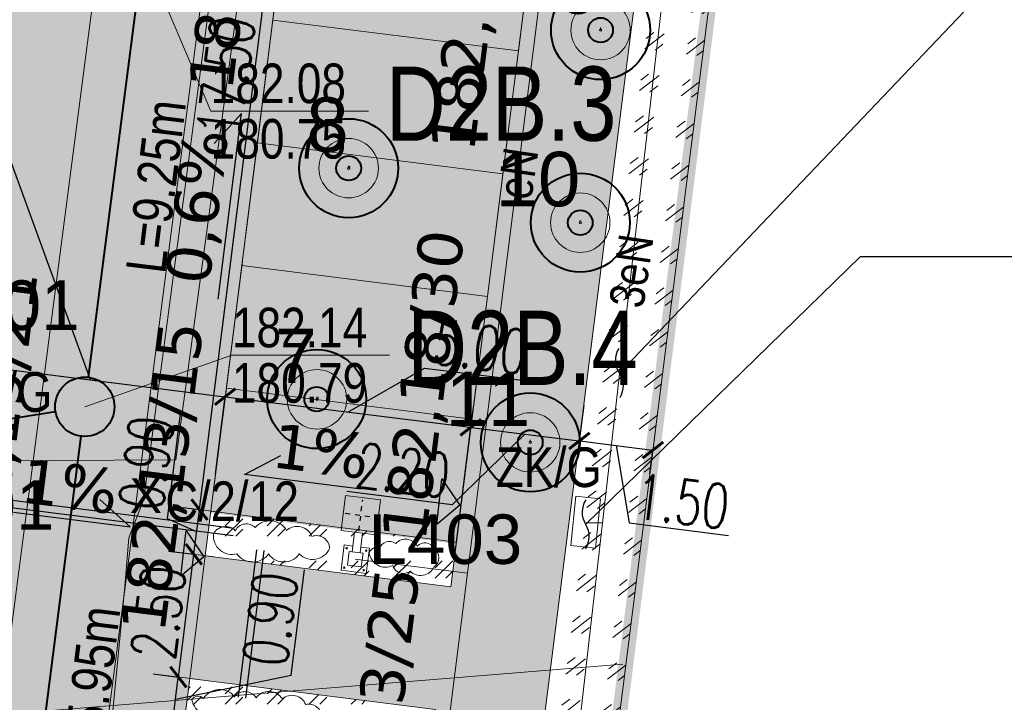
# Model space of a CAD drawing. Header units: millimetres. Extents: x 0 to 6566002, y 0 to 5716629.
# Tile 83 of 99: x 6564885 to 6564904, y 5715922 to 5715936. Entities that reach past the tile are written whole.
import ezdxf
from ezdxf import colors
from ezdxf.entities.mleader import LeaderData, LeaderLine
from ezdxf.enums import TextEntityAlignment as Align
from ezdxf.math import Vec2, Vec3

# ---------------------------------------------------------------- set-up
doc = ezdxf.new("R2010")
doc.units = ezdxf.units.MM
for name, pattern in [('ACAD_ISO04W100', [30, 24, -3, 0, -3]), ('DASHDOT', [25.4, 12.7, -6.35, 0, -6.35]), ('DASHED', [19.05, 12.7, -6.35])]:
    doc.linetypes.add(name, pattern=pattern)
for name, color, linetype, lineweight in [('!IS-KD_OPIS', 64, 'Continuous', 13), ('_DOO-inwentaryzacja', 108, 'Continuous', 18), ('E-rys_sieci_eN_GDDKiA', 210, 'Continuous', 18), ('E-rys_sieci_nn_Amrest', 10, 'Continuous', 18), ('IS-KD', 64, 'kd_LINE', 40), ('MBC_krawezniki', 42, 'Continuous', 20), ('MBC_miejsca_parkingowe', 30, 'Continuous', 9), ('MBC_obszary', 143, 'Continuous', 5), ('MBC_oprawy_zew', 12, 'Continuous', 15), ('MBC_oprawy_zew_opisy', 12, 'Continuous', 15), ('MBC_szraf', 143, 'Continuous', 15), ('MBC_wymiar_ogolne', 133, 'Continuous', 13), ('MBC_zakres', 160, 'Continuous', 35), ('pr_rzędne', 5, 'Continuous', 25), ('ps_obrzeze', 218, 'Continuous', 13), ('USUNIETE SIECI', 7, 'NIEIST_1', 5), ('WZ PRZEPUSTY_nawadnianie', 150, 'Continuous', 25), ('WZ_ drzewa istn_kolizja z PZT_wycinka', 10, 'Continuous', 40), ('WZ_proj_krzewy', 94, 'Continuous', 20)]:
    doc.layers.add(name, color=color, linetype=linetype, lineweight=lineweight)
doc.layers.add('E-sieci_en_txt_GDDKiA', color=3, linetype='Continuous')
doc.layers.add('pr_plytki dla niewidomych', color=7, linetype='Continuous', lineweight=0, true_color=0x7f007f)
doc.layers.add('pr_separatory', color=7, linetype='Continuous', lineweight=0, true_color=0xd17f15)
doc.styles.add('HB', font='isocpeui.ttf')
doc.styles.add('MtXpl_Arial_CE', font='arial.ttf')
doc.styles.add('MtXpl_Arial_Narrow', font='ARIALN.TTF')
doc.styles.add('SIMPLEX', font='simplex.shx', dxfattribs={"width": 0.7})
doc.styles.get("Standard").update_dxf_attribs({"font": 'arial.ttf'})
doc.styles.add('Style-Verdana', font='verdana.ttf')
doc.styles.add('wr-ruska-mdcp4-ac-nowa_mapa$1$Style-Arial', font='arial.ttf')
doc.linetypes.add('kd_LINE', pattern='A,12.7,-5.08,["kd",HB,S=2.54,R=0,X=-3.5,Y=-1.27],-2.35', length=20.13)
doc.linetypes.add('NIEIST_1', pattern='A,20,-0.01,["X",Standard,S=5,R=0,X=-2.54,Y=-2.54],-0.01', length=20.02)
doc.dimstyles.new('maadST', dxfattribs={"dimscale": 0.0075, "dimtxt": 120, "dimasz": 1, "dimexe": 0.25, "dimexo": 100, "dimgap": 15, "dimtad": 1, "dimrnd": 0.1, "dimzin": 0, "dimdsep": 46, "dimtxsty": 'SIMPLEX', "dimblk": 'MaadTick', "dimcen": 0, "dimdle": 0.2, "dimclrd": 256, "dimclre": 256, "dimclrt": 256, "dimadec": 0, "dimazin": 0, "dimtfac": 1, "dimtmove": 1, "dimatfit": 3, "dimldrblk": 'INTEGRAL', "dimfxl": 1, "dimtolj": 1, "dimtzin": 0, "dimarcsym": 0})

# ---------------------------------------------------------------- blocks, each defined once
blk = doc.blocks.new('L403 Square Bis top')
at = {"color": 0}
blk.add_lwpolyline([(-40.875, 5.25), (-40.875, 16.5), (-73.875, 16.5), (-73.875, -16.5), (-40.875, -16.5), (-40.875, -5.25)], dxfattribs=at)
for points in [[(-22.875, -22.875), (22.875, -22.875), (22.875, 22.875), (-22.875, 22.875)], [(-66.375, -9), (-48.375, -9), (-48.375, 9), (-66.375, 9)], [(-48.375, -5.25), (-22.875, -5.25), (-22.875, 5.25), (-48.375, 5.25)]]:
    blk.add_lwpolyline(points, close=True, dxfattribs=at)
for centre in [(-70.125, 12.75), (-44.625, 12.75), (-70.125, -12.75), (-44.625, -12.75)]:
    blk.add_circle(centre, 0.938, dxfattribs=at)
at = {"layer": 'Defpoints', "linetype": 'ACAD_ISO04W100', "ltscale": 0.1}
for p, q in [((0, 20.325), (0, -20.325)), ((-20.325, 0), (20.325, 0))]:
    blk.add_line(p, q, dxfattribs=at)
blk = doc.blocks.new('US18')
at = {"color": 0, "linetype": 'Continuous', "lineweight": 13}
for p, q in [((-0.5, -0.25), (-0.5, 0.25)), ((-0.5, 0.25), (0.5, 0.25)), ((0.5, -0.25), (0.5, 0.25)), ((-0.5, -0.25), (0.5, -0.25))]:
    blk.add_line(p, q, dxfattribs=at)
blk = doc.blocks.new('_Integral')
at = {"color": 0, "linetype": 'ByBlock', "lineweight": -2}
for centre, start, end in [((0.445, -0.091), 102, 168), ((-0.445, 0.091), 282, 348)]:
    blk.add_arc(centre, 0.454, start, end, dxfattribs=at)
blk = doc.blocks.new('MaadTick')
at = {"color": 0}
blk.add_line((0, -54.8), (0, 54.8), dxfattribs=at)
at = {"color": 0, "const_width": 7.5}
blk.add_lwpolyline([(25, 25), (-25, -25)], dxfattribs=at)
blk = doc.blocks.new('*D50')
at = {"layer": 'Defpoints', "color": 0, "transparency": 16777216}
for p in [(6564883.257, 5715928.494), (6564888.745, 5715928.133), (6564888.457, 5715925.823)]:
    blk.add_point(p, dxfattribs=at)
at = {"layer": 'MBC_wymiar_ogolne', "lineweight": -2, "transparency": 16777216}
for p, q in [((6564884.385, 5715932.966), (6564882.256, 5715933.231)), ((6564886.021, 5715928.473), (6564884.385, 5715932.966)), ((6564883.349, 5715929.238), (6564883.297, 5715928.814)), ((6564883.304, 5715928.811), (6564888.738, 5715928.134)), ((6564888.55, 5715926.567), (6564888.746, 5715928.135))]:
    blk.add_line(p, q, dxfattribs=at)
at = {"layer": 'MBC_wymiar_ogolne', "lineweight": -2, "transparency": 16777216, "xscale": 0.0075, "yscale": 0.0075, "zscale": 0.0075}
for p, rotation in [((6564883.296, 5715928.812), 172.8905592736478), ((6564888.745, 5715928.133), 352.8905592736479)]:
    blk.add_blockref('MaadTick', p, dxfattribs=dict(at, rotation=rotation))
at = {"layer": 'MBC_wymiar_ogolne', "transparency": 16777216, "insert": (6564883.39, 5715933.656), "char_height": 0.9, "attachment_point": 5, "rotation": 352.8906, "style": 'SIMPLEX'}
blk.add_mtext('\\A1;5.50', dxfattribs=at)
blk = doc.blocks.new('*D51')
at = {"layer": 'Defpoints', "color": 0, "transparency": 16777216}
for p in [(6564893.706, 5715927.514), (6564888.457, 5715925.823), (6564893.304, 5715924.295)]:
    blk.add_point(p, dxfattribs=at)
at = {"layer": 'MBC_wymiar_ogolne', "lineweight": -2, "transparency": 16777216}
for p, q in [((6564891.226, 5715927.823), (6564892.77, 5715928.71)), ((6564892.77, 5715928.71), (6564894.899, 5715928.444)), ((6564888.55, 5715926.567), (6564888.746, 5715928.135)), ((6564888.753, 5715928.132), (6564893.698, 5715927.515)), ((6564893.397, 5715925.039), (6564893.706, 5715927.516))]:
    blk.add_line(p, q, dxfattribs=at)
at = {"layer": 'MBC_wymiar_ogolne', "lineweight": -2, "transparency": 16777216, "xscale": 0.0075, "yscale": 0.0075, "zscale": 0.0075}
for p, rotation in [((6564888.745, 5715928.133), 172.8905592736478), ((6564893.706, 5715927.514), 352.8905592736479)]:
    blk.add_blockref('MaadTick', p, dxfattribs=dict(at, rotation=rotation))
at = {"layer": 'MBC_wymiar_ogolne', "transparency": 16777216, "insert": (6564893.904, 5715929.135), "char_height": 0.9, "attachment_point": 5, "rotation": 352.8906, "style": 'SIMPLEX'}
blk.add_mtext('\\A1;5.00', dxfattribs=at)
blk = doc.blocks.new('*D96')
at = {"layer": 'Defpoints', "color": 0, "transparency": 16777216}
for p in [(6564896.084, 5715928.703), (6564895.901, 5715927.24), (6564893.304, 5715924.295)]:
    blk.add_point(p, dxfattribs=at)
at = {"layer": 'MBC_wymiar_ogolne', "lineweight": -2, "transparency": 16777216}
for p, q in [((6564895.991, 5715927.959), (6564895.901, 5715927.238)), ((6564893.397, 5715925.039), (6564893.706, 5715927.516)), ((6564893.713, 5715927.513), (6564895.894, 5715927.241)), ((6564894.803, 5715927.377), (6564893.332, 5715925.952)), ((6564893.332, 5715925.952), (6564891.204, 5715926.218))]:
    blk.add_line(p, q, dxfattribs=at)
at = {"layer": 'MBC_wymiar_ogolne', "lineweight": -2, "transparency": 16777216, "xscale": 0.0075, "yscale": 0.0075, "zscale": 0.0075}
for p, rotation in [((6564893.706, 5715927.514), 172.8905592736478), ((6564895.901, 5715927.24), 352.8905592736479)]:
    blk.add_blockref('MaadTick', p, dxfattribs=dict(at, rotation=rotation))
at = {"layer": 'MBC_wymiar_ogolne', "transparency": 16777216, "insert": (6564892.338, 5715926.643), "char_height": 0.9, "attachment_point": 5, "rotation": 352.8906, "style": 'SIMPLEX'}
blk.add_mtext('\\A1;2.20', dxfattribs=at)
blk = doc.blocks.new('*D97')
at = {"layer": 'Defpoints', "color": 0, "transparency": 16777216}
for p in [(6564896.084, 5715928.703), (6564897.421, 5715927.318), (6564897.388, 5715927.055)]:
    blk.add_point(p, dxfattribs=at)
at = {"layer": 'MBC_wymiar_ogolne', "lineweight": -2, "transparency": 16777216}
for p, q in [((6564895.991, 5715927.959), (6564895.901, 5715927.238)), ((6564895.909, 5715927.239), (6564897.381, 5715927.056)), ((6564896.645, 5715927.148), (6564896.909, 5715925.582)), ((6564897.328, 5715926.574), (6564897.388, 5715927.053)), ((6564896.909, 5715925.582), (6564898.918, 5715925.332))]:
    blk.add_line(p, q, dxfattribs=at)
at = {"layer": 'MBC_wymiar_ogolne', "lineweight": -2, "transparency": 16777216, "xscale": 0.0075, "yscale": 0.0075, "zscale": 0.0075}
for p, rotation in [((6564895.901, 5715927.24), 172.8905592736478), ((6564897.388, 5715927.055), 352.8905592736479)]:
    blk.add_blockref('MaadTick', p, dxfattribs=dict(at, rotation=rotation))
at = {"layer": 'MBC_wymiar_ogolne', "transparency": 16777216, "insert": (6564897.983, 5715926.015), "char_height": 0.9, "attachment_point": 5, "rotation": 352.8906, "style": 'SIMPLEX'}
blk.add_mtext('\\A1;1.50', dxfattribs=at)
blk = doc.blocks.new('*D101')
at = {"layer": 'Defpoints', "color": 0, "transparency": 16777216}
for p in [(6564887.799, 5715922.469), (6564888.031, 5715922.439), (6564887.928, 5715921.545)]:
    blk.add_point(p, dxfattribs=at)
at = {"layer": 'MBC_wymiar_ogolne', "lineweight": -2, "transparency": 16777216}
for p, q in [((6564890.081, 5715922.506), (6564890.349, 5715924.635)), ((6564887.287, 5715922.533), (6564887.798, 5715922.469)), ((6564887.743, 5715922.022), (6564890.081, 5715922.506)), ((6564887.688, 5715921.583), (6564887.798, 5715922.461)), ((6564887.184, 5715921.639), (6564887.685, 5715921.576))]:
    blk.add_line(p, q, dxfattribs=at)
at = {"layer": 'MBC_wymiar_ogolne', "lineweight": -2, "transparency": 16777216, "xscale": 0.0075, "yscale": 0.0075, "zscale": 0.0075}
for p, rotation in [((6564887.799, 5715922.469), 82.81540142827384), ((6564887.687, 5715921.576), 262.8154014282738)]:
    blk.add_blockref('MaadTick', p, dxfattribs=dict(at, rotation=rotation))
at = {"layer": 'MBC_wymiar_ogolne', "transparency": 16777216, "insert": (6564889.657, 5715923.641), "char_height": 0.9, "attachment_point": 5, "rotation": 82.8154, "style": 'SIMPLEX'}
blk.add_mtext('\\A1;0.90', dxfattribs=at)
blk = doc.blocks.new('*D102')
at = {"layer": 'Defpoints', "color": 0, "transparency": 16777216}
for p in [(6564888.112, 5715924.949), (6564888.343, 5715924.92), (6564888.031, 5715922.439)]:
    blk.add_point(p, dxfattribs=at)
at = {"layer": 'MBC_wymiar_ogolne', "lineweight": -2, "transparency": 16777216}
for p, q in [((6564887.599, 5715925.014), (6564888.11, 5715924.949)), ((6564887.8, 5715922.476), (6564888.111, 5715924.942)), ((6564887.287, 5715922.533), (6564887.798, 5715922.469))]:
    blk.add_line(p, q, dxfattribs=at)
at = {"layer": 'MBC_wymiar_ogolne', "lineweight": -2, "transparency": 16777216, "xscale": 0.0075, "yscale": 0.0075, "zscale": 0.0075}
for p, rotation in [((6564888.112, 5715924.949), 82.81540142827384), ((6564887.799, 5715922.469), 262.8154014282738)]:
    blk.add_blockref('MaadTick', p, dxfattribs=dict(at, rotation=rotation))
at = {"layer": 'MBC_wymiar_ogolne', "transparency": 16777216, "insert": (6564887.398, 5715923.779), "char_height": 0.9, "attachment_point": 5, "rotation": 82.8154, "style": 'SIMPLEX'}
blk.add_mtext('\\A1;2.50', dxfattribs=at)
blk = doc.blocks.new('*D103')
at = {"layer": 'Defpoints', "color": 0, "transparency": 16777216}
for p in [(6564888.226, 5715925.852), (6564888.457, 5715925.823), (6564888.343, 5715924.92)]:
    blk.add_point(p, dxfattribs=at)
at = {"layer": 'MBC_wymiar_ogolne', "lineweight": -2, "transparency": 16777216}
for p, q in [((6564887.576, 5715925.663), (6564887.845, 5715927.791)), ((6564887.713, 5715925.917), (6564888.224, 5715925.852)), ((6564888.169, 5715925.4), (6564887.576, 5715925.663)), ((6564888.113, 5715924.956), (6564888.225, 5715925.844)), ((6564887.599, 5715925.014), (6564888.11, 5715924.949))]:
    blk.add_line(p, q, dxfattribs=at)
at = {"layer": 'MBC_wymiar_ogolne', "lineweight": -2, "transparency": 16777216, "xscale": 0.0075, "yscale": 0.0075, "zscale": 0.0075}
for p, rotation in [((6564888.226, 5715925.852), 82.81540142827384), ((6564888.112, 5715924.949), 262.8154014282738)]:
    blk.add_blockref('MaadTick', p, dxfattribs=dict(at, rotation=rotation))
at = {"layer": 'MBC_wymiar_ogolne', "transparency": 16777216, "insert": (6564887.153, 5715926.797), "char_height": 0.9, "attachment_point": 5, "rotation": 82.8154, "style": 'SIMPLEX'}
blk.add_mtext('\\A1;0.90', dxfattribs=at)
blk = doc.blocks.new('*D104')
at = {"layer": 'Defpoints', "color": 0, "transparency": 16777216}
for p in [(6564890.415, 5715943.214), (6564890.646, 5715943.185), (6564888.457, 5715925.823)]:
    blk.add_point(p, dxfattribs=at)
at = {"layer": 'MBC_wymiar_ogolne', "lineweight": -2, "transparency": 16777216}
for p, q in [((6564888.227, 5715925.859), (6564890.414, 5715943.207)), ((6564889.902, 5715943.279), (6564890.413, 5715943.215)), ((6564887.713, 5715925.917), (6564888.224, 5715925.852))]:
    blk.add_line(p, q, dxfattribs=at)
at = {"layer": 'MBC_wymiar_ogolne', "lineweight": -2, "transparency": 16777216, "xscale": 0.0075, "yscale": 0.0075, "zscale": 0.0075}
for p, rotation in [((6564890.415, 5715943.214), 82.81540142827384), ((6564888.226, 5715925.852), 262.8154014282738)]:
    blk.add_blockref('MaadTick', p, dxfattribs=dict(at, rotation=rotation))
at = {"layer": 'MBC_wymiar_ogolne', "transparency": 16777216, "insert": (6564888.762, 5715934.604), "char_height": 0.9, "attachment_point": 5, "rotation": 82.8154, "style": 'SIMPLEX'}
blk.add_mtext('\\A1;17.50', dxfattribs=at)
blk = doc.blocks.new('*U123')
for q in [(0, 0.05), (0.029, 0.041), (0, 0)]:
    blk.add_line((0, 0), q)
for radius in [0.6, 0.0239]:
    blk.add_circle((0, 0), radius)
blk = doc.blocks.new('*U124')
for q in [(0, 0.05), (0.029, 0.041), (0, 0)]:
    blk.add_line((0, 0), q)
for radius in [0.6, 0.0239]:
    blk.add_circle((0, 0), radius)
blk = doc.blocks.new('*U125')
for q in [(0, 0.05), (0, 0.05), (0, 0)]:
    blk.add_line((0, 0), q)
for radius in [0.6, 0.0223]:
    blk.add_circle((0, 0), radius)
blk = doc.blocks.new('*U126')
for q in [(0, 0.05), (0, 0.05), (0, 0)]:
    blk.add_line((0, 0), q)
for radius in [0.6, 0.0223]:
    blk.add_circle((0, 0), radius)
blk = doc.blocks.new('*U127')
for q in [(0, 0.05), (0, 0.05), (0, 0)]:
    blk.add_line((0, 0), q)
for radius in [0.6, 0.0239]:
    blk.add_circle((0, 0), radius)

msp = doc.modelspace()

# ---------------------------------------------------------------- hatches: boundary and pattern name
at = {"layer": 'MBC_szraf'}
h = msp.add_hatch(dxfattribs=at)
h.set_pattern_fill('GOST_GLASS', color=64, scale=0.1, angle=180)
h.set_pattern_definition([(217.8154, (6564851.5972, 5715920.57143), (-0.841866, 0.1061225), [0.5, -0.7]), (217.8154, (6564851.38676, 5715920.59797), (-0.841866, 0.1061225), [0.2, -1]), (217.8154, (6564851.5707, 5715920.36097), (-0.841866, 0.1061225), [0.2, -1])])
h.paths.add_polyline_path([(6564879.763, 5715911.175), (6564879.481, 5715908.937), (6564891.437, 5715909.385), (6564891.628, 5715911), (6564886.668, 5715911.625), (6564886.504, 5715910.325)])
h.paths.add_polyline_path([(6564846.159, 5715915.411), (6564845.659, 5715911.442), (6564868.704, 5715908.537), (6564877.253, 5715908.854), (6564877.58, 5715911.45)])
edge = h.paths.add_edge_path()
edge.add_line((6564839.417, 5715917.894), (6564837.249, 5715920.687))
edge.add_line((6564837.249, 5715920.687), (6564839.5, 5715938.545))
edge.add_line((6564839.5, 5715938.545), (6564842.293, 5715940.713))
edge.add_line((6564842.293, 5715940.713), (6564843.356, 5715949.146))
edge.add_line((6564843.356, 5715949.146), (6564840.213, 5715949.543))
edge.add_arc((6564851.909, 5715940.301), 14.906, 141.6866, 144.249)
edge.add_line((6564839.811, 5715949.011), (6564835.241, 5715912.756))
edge.add_line((6564835.241, 5715912.756), (6564838.714, 5715912.318))
edge.add_line((6564838.714, 5715912.318), (6564839.417, 5715917.894))
edge = h.paths.add_edge_path()
edge.add_line((6564855.758, 5715947.583), (6564855.133, 5715942.622))
edge.add_arc((6564855.758, 5715947.583), 5, 262.8154, 352.8154)
edge.add_line((6564860.719, 5715946.958), (6564855.758, 5715947.583))
edge = h.paths.add_edge_path()
edge.add_arc((6564856.033, 5715949.766), 5, 13.9156, 82.8154)
edge.add_line((6564856.659, 5715954.727), (6564853.848, 5715955.081))
edge.add_arc((6564851.909, 5715940.301), 14.906, 82.5263, 121.066)
edge.add_line((6564844.217, 5715953.07), (6564860.887, 5715950.968))
at = {"layer": 'MBC_szraf', "true_color": 0x636466, "transparency": 33554687}
h = msp.add_hatch(dxfattribs=at)
h.set_pattern_fill('DOTS', color=251, scale=0.3)
edge = h.paths.add_edge_path()
edge.add_line((6564890.021, 5715938.225), (6564890.646, 5715943.185))
edge.add_line((6564890.646, 5715943.185), (6564890.921, 5715945.368))
edge.add_arc((6564895.882, 5715944.743), 5, 82.8154, 172.8154, ccw=False)
edge.add_line((6564896.507, 5715949.703), (6564887.889, 5715950.79))
edge.add_arc((6564887.82, 5715950.295), 0.5, -29.8834, 82.0755, ccw=False)
edge.add_arc((6564895.911, 5715944.735), 9.319, 145.2621, 172.7932)
edge.add_line((6564886.666, 5715945.904), (6564886.391, 5715943.722))
edge.add_arc((6564881.43, 5715944.347), 5, 262.8154, 352.8154, ccw=False)
edge.add_line((6564880.805, 5715939.386), (6564866.716, 5715941.162))
edge.add_line((6564866.716, 5715941.162), (6564864.335, 5715941.462))
edge.add_line((6564864.335, 5715941.462), (6564865.235, 5715948.606))
edge.add_arc((6564856.033, 5715949.766), 9.275, 352.8154, 380.2166)
edge.add_arc((6564865.206, 5715953.144), 0.5, 82.7802, 200.2166, ccw=False)
edge.add_line((6564865.269, 5715953.64), (6564856.659, 5715954.727))
edge.add_arc((6564856.033, 5715949.766), 5, -7.1846, 82.8154, ccw=False)
edge.add_line((6564860.994, 5715949.141), (6564860.719, 5715946.958))
edge.add_arc((6564855.758, 5715947.583), 5, 262.8154, 352.8154, ccw=False)
edge.add_line((6564855.133, 5715942.622), (6564842.731, 5715944.186))
edge.add_line((6564842.731, 5715944.186), (6564842.293, 5715940.713))
edge.add_line((6564842.293, 5715940.713), (6564839.417, 5715917.894))
edge.add_line((6564839.417, 5715917.894), (6564839.214, 5715916.287))
edge.add_line((6564839.214, 5715916.287), (6564846.159, 5715915.411))
edge.add_line((6564846.159, 5715915.411), (6564877.58, 5715911.45))
edge.add_line((6564877.58, 5715911.45), (6564879.763, 5715911.175))
edge.add_line((6564879.763, 5715911.175), (6564886.504, 5715910.325))
edge.add_line((6564886.504, 5715910.325), (6564886.668, 5715911.625))
edge.add_line((6564886.668, 5715911.625), (6564887.918, 5715921.547))
edge.add_line((6564887.918, 5715921.547), (6564888.031, 5715922.439))
edge.add_line((6564888.031, 5715922.439), (6564888.343, 5715924.92))
edge.add_line((6564888.343, 5715924.92), (6564888.457, 5715925.823))
edge.add_line((6564888.457, 5715925.823), (6564890.021, 5715938.225))
edge = h.paths.add_edge_path(flags=16)
edge.add_line((6564877.569, 5715933.747), (6564850.414, 5715937.17))
edge.add_arc((6564849.801, 5715932.158), 5.049, 83.0282, 166.577)
edge.add_line((6564844.89, 5715933.33), (6564844.062, 5715926.762))
edge.add_arc((6564851.503, 5715925.824), 7.5, 172.8154, 262.8154)
edge.add_line((6564850.565, 5715918.383), (6564876.53, 5715915.11))
edge.add_arc((6564877.155, 5715920.071), 5, 262.8154, 352.8154)
edge.add_line((6564882.116, 5715919.446), (6564883.257, 5715928.494))
edge.add_arc((6564878.209, 5715928.577), 5.049, 359.0538, 442.6026)
edge.add_arc((6564856.328, 5715760.048), 174.992, 82.60258, 83.02822)
edge = h.paths.add_edge_path()
edge.add_line((6564900.184, 5715949.24), (6564899.872, 5715946.76))
edge.add_arc((6564897.391, 5715947.072), 2.5, 352.8154, 442.8133)
edge.add_line((6564897.704, 5715949.553), (6564900.184, 5715949.24))
at = {"layer": 'MBC_szraf'}
h = msp.add_hatch(dxfattribs=at)
h.set_pattern_fill('GOST_GLASS', color=64, scale=0.1, angle=180)
edge = h.paths.add_edge_path()
edge.add_line((6564897.704, 5715949.553), (6564896.507, 5715949.703))
edge.add_arc((6564895.882, 5715944.743), 5, 82.8154, 167.0101)
edge.add_line((6564891.01, 5715945.867), (6564899.622, 5715944.781))
edge.add_line((6564899.622, 5715944.781), (6564899.872, 5715946.76))
edge.add_arc((6564897.391, 5715947.072), 2.5, 352.8154, 442.8154)
edge = h.paths.add_edge_path()
edge.add_line((6564886.391, 5715943.722), (6564881.43, 5715944.347))
edge.add_line((6564881.43, 5715944.347), (6564880.805, 5715939.386))
edge.add_arc((6564881.43, 5715944.347), 5, 262.8154, 352.8154)
h.paths.add_polyline_path([(6564888.457, 5715925.823), (6564888.343, 5715924.92), (6564893.304, 5715924.295), (6564893.418, 5715925.197)])
h.paths.add_polyline_path([(6564892.992, 5715921.814), (6564888.031, 5715922.439), (6564887.918, 5715921.547), (6564892.879, 5715920.921)])
h = msp.add_hatch(dxfattribs=at)
h.set_pattern_fill('AR-SAND', color=251, scale=0.01, angle=180)
h.set_pattern_definition([(210.3154, (6564851.59722, 5715920.57143), (-0.0453345, -0.4875716), [0, -0.38608, 0, -0.4318, 0, -0.41275]), (180.3154, (6564851.5972, 5715920.57143), (-0.535645, -0.6549765), [0, -0.20828, 0, -0.34798, 0, -0.13335]), (140.3154, (6564851.9072, 5715920.53236), (-0.7849615, 0.0975008), [0, -0.127, 0, -0.4572, 0, -0.5969]), (130.3154, (6564851.9072, 5715920.53236), (-0.785442, -0.125684), [0, -0.0635, 0, -0.29972, 0, -0.3429])])
edge = h.paths.add_edge_path()
edge.add_line((6564897.882, 5715942.967), (6564899.371, 5715942.78))
edge.add_line((6564899.371, 5715942.78), (6564899.622, 5715944.781))
edge.add_line((6564899.622, 5715944.781), (6564891.01, 5715945.87))
edge.add_arc((6564895.882, 5715944.743), 5, 166.9756, 172.8154)
edge.add_line((6564890.921, 5715945.368), (6564890.646, 5715943.185))
edge.add_line((6564890.646, 5715943.185), (6564895.607, 5715942.56))
edge.add_line((6564895.607, 5715942.56), (6564894.981, 5715937.599))
edge.add_line((6564894.981, 5715937.599), (6564893.418, 5715925.197))
edge.add_line((6564893.418, 5715925.197), (6564893.304, 5715924.295))
edge.add_line((6564893.304, 5715924.295), (6564888.343, 5715924.92))
edge.add_line((6564888.343, 5715924.92), (6564888.031, 5715922.439))
edge.add_line((6564888.031, 5715922.439), (6564892.992, 5715921.814))
edge.add_line((6564892.992, 5715921.814), (6564892.879, 5715920.921))
edge.add_line((6564892.879, 5715920.921), (6564891.425, 5715909.384))
edge.add_line((6564891.425, 5715909.384), (6564893.663, 5715909.503))
edge.add_line((6564893.663, 5715909.503), (6564897.882, 5715942.967))
at = {"layer": 'MBC_szraf', "transparency": 33554559}
h = msp.add_hatch(dxfattribs=at)
h.set_pattern_fill('AR-SAND', color=210, scale=0.01, angle=180)
h.set_pattern_definition([(210.3154, (6564892.10635, 5715917.23785), (-0.0453345, -0.4875716), [0, -0.38608, 0, -0.4318, 0, -0.41275]), (180.3154, (6564892.10635, 5715917.23785), (-0.535645, -0.654977), [0, -0.20828, 0, -0.34798, 0, -0.13335]), (140.3154, (6564892.4163, 5715917.1988), (-0.7849615, 0.097501), [0, -0.127, 0, -0.4572, 0, -0.5969]), (130.3154, (6564892.4163, 5715917.1988), (-0.785442, -0.125684), [0, -0.0635, 0, -0.29972, 0, -0.3429])])
h.paths.add_polyline_path([(6564892.874, 5715920.885), (6564887.914, 5715921.51), (6564886.663, 5715911.589), (6564891.624, 5715910.964)])
h.paths.add_polyline_path([(6564895.607, 5715942.56), (6564890.646, 5715943.185), (6564888.453, 5715925.787), (6564893.413, 5715925.161)])
at = {"layer": 'MBC_szraf'}
h = msp.add_hatch(dxfattribs=at)
h.set_pattern_fill('GOST_GLASS', color=64, scale=0.1, angle=180)
h.set_pattern_definition([(217.8154, (6564881.6284, 5715944.322), (-0.841866, 0.1061225), [0.5, -0.7]), (217.8154, (6564881.41795, 5715944.34855), (-0.841866, 0.1061225), [0.2, -1]), (217.8154, (6564881.6019, 5715944.11155), (-0.841866, 0.1061225), [0.2, -1])])
h.paths.add_polyline_path([(6564899.373, 5715942.78), (6564897.88, 5715942.968), (6564893.666, 5715909.462), (6564895.177, 5715909.518)])
at = {"layer": 'WZ_ drzewa istn_kolizja z PZT_wycinka'}
h = msp.add_hatch(color=256, dxfattribs=at)
h.dxf.hatch_style = 1
h.paths.add_polyline_path([(6564896.531, 5715935.689, 1), (6564896.129, 5715935.391, 1)])
h = msp.add_hatch(color=256, dxfattribs=at)
h.dxf.hatch_style = 1
h.paths.add_polyline_path([(6564891.441, 5715932.899, 1), (6564891.039, 5715932.601, 1)])
h = msp.add_hatch(color=256, dxfattribs=at)
h.dxf.hatch_style = 1
h.paths.add_polyline_path([(6564896.121, 5715931.799, 1), (6564895.719, 5715931.501, 1)])
h = msp.add_hatch(color=256, dxfattribs=at)
h.dxf.hatch_style = 1
h.paths.add_polyline_path([(6564890.796, 5715928.233, 1), (6564890.394, 5715927.935, 1)])
h = msp.add_hatch(color=256, dxfattribs=at)
h.dxf.hatch_style = 1
h.paths.add_polyline_path([(6564895.111, 5715927.359, 1), (6564894.709, 5715927.061, 1)])

# ---------------------------------------------------------------- linework, layer by layer
at = {"layer": '!IS-KD_OPIS'}
for points in [[(6564887.09, 5715937.128), (6564888.452, 5715933.904), (6564891.638, 5715933.904)], [(6564885.908, 5715927.93), (6564888.881, 5715928.971), (6564892.067, 5715928.971)]]:
    msp.add_lwpolyline(points, dxfattribs=at)
at = {"layer": 'E-rys_sieci_eN_GDDKiA'}
for p, q in [((6564894.645, 5715910.518), (6564898.133, 5715941.023)), ((6564896.368, 5715925.582), (6564896.037, 5715925.585))]:
    msp.add_line(p, q, dxfattribs=at)
at = {"layer": 'E-rys_sieci_nn_Amrest'}
for p, q in [((6564896.058, 5715943.739), (6564891.899, 5715910.749)), ((6564891.373, 5715924.85), (6564893.641, 5715924.565))]:
    msp.add_line(p, q, dxfattribs=at)
at = {"layer": 'IS-KD', "linetype": 'ByBlock', "ltscale": 0.3}
for points in [[(6564885.985, 5715928.525), (6564887.013, 5715936.533)], [(6564872.456, 5715925.794), (6564885.316, 5715927.836)], [(6564883.954, 5715912.715), (6564885.832, 5715927.335)]]:
    msp.add_lwpolyline(points, dxfattribs=at)
msp.add_circle((6564885.908, 5715927.93), 0.6, dxfattribs=at)
at = {"layer": 'MBC_krawezniki'}
for points in [[(6564888.343, 5715924.92), (6564888.457, 5715925.823), (6564893.418, 5715925.197), (6564895.607, 5715942.56), (6564890.646, 5715943.185)], [(6564879.763, 5715911.175), (6564886.504, 5715910.325), (6564886.668, 5715911.625), (6564891.628, 5715911), (6564892.879, 5715920.921), (6564887.918, 5715921.547), (6564888.031, 5715922.439)]]:
    msp.add_lwpolyline(points, dxfattribs=at)
at = {"layer": 'MBC_krawezniki', "color": 160, "linetype": 'DASHED', "ltscale": 0.1}
msp.add_lwpolyline([(6564888.457, 5715925.823), (6564890.646, 5715943.185)], dxfattribs=at)
at = {"layer": 'MBC_krawezniki', "color": 132, "true_color": 0x00cccc}
msp.add_lwpolyline([(6564888.031, 5715922.439), (6564888.343, 5715924.92)], dxfattribs=at)
at = {"layer": 'MBC_miejsca_parkingowe'}
for points in [[(6564890.021, 5715938.225), (6564894.981, 5715937.599), (6564894.669, 5715935.119), (6564889.708, 5715935.744)], [(6564889.708, 5715935.744), (6564894.669, 5715935.119), (6564894.356, 5715932.638), (6564889.395, 5715933.264)], [(6564889.395, 5715933.264), (6564894.356, 5715932.638), (6564894.043, 5715930.158), (6564889.083, 5715930.783)], [(6564889.083, 5715930.783), (6564894.043, 5715930.158), (6564893.731, 5715927.678), (6564888.77, 5715928.303)], [(6564888.77, 5715928.303), (6564893.731, 5715927.678), (6564893.418, 5715925.197), (6564888.457, 5715925.823)]]:
    msp.add_lwpolyline(points, close=True, dxfattribs=at)
at = {"layer": 'MBC_obszary'}
msp.add_lwpolyline([(6564890.646, 5715943.185), (6564890.921, 5715945.368, -0.414214), (6564896.507, 5715949.703), (6564897.704, 5715949.553, -0.414214), (6564899.872, 5715946.76), (6564895.177, 5715909.518)], format="xyb", dxfattribs=at)
for points in [[(6564890.646, 5715943.185), (6564888.457, 5715925.823)], [(6564897.882, 5715942.968), (6564893.658, 5715909.463)], [(6564895.607, 5715942.56), (6564893.418, 5715925.197)], [(6564888.343, 5715924.92), (6564888.031, 5715922.439)]]:
    msp.add_lwpolyline(points, dxfattribs=at)
for points in [[(6564888.343, 5715924.92), (6564893.304, 5715924.295), (6564893.418, 5715925.197), (6564888.457, 5715925.823)], [(6564888.031, 5715922.439), (6564892.992, 5715921.814), (6564892.879, 5715920.921), (6564887.918, 5715921.547)]]:
    msp.add_lwpolyline(points, close=True, dxfattribs=at)
at = {"layer": 'MBC_zakres', "color": 12, "linetype": 'DASHDOT', "ltscale": 0.1, "const_width": 0.3}
msp.add_lwpolyline([(6564853.848, 5715955.081, 0.276263), (6564839.811, 5715949.011), (6564835.241, 5715912.756), (6564868.704, 5715908.537), (6564895.177, 5715909.518), (6564900.184, 5715949.24)], format="xyb", close=True, dxfattribs=at)
at = {"layer": 'pr_plytki dla niewidomych', "extrusion": (0, 0, -1)}
msp.add_solid([(-6564888.79, 5715924.864), (-6564888.478, 5715922.389), (-6564889.286, 5715924.801), (-6564888.973, 5715922.321)], dxfattribs=at)
at = {"layer": 'pr_rzędne', "color": 5, "flags": 128}
for points in [[(6564888.6, 5715930.103), (6564889.073, 5715933.858), (6564888.523, 5715933.246)], [(6564891.496, 5715926.264), (6564889.138, 5715926.562), (6564889.868, 5715926.943)], [(6564884.468, 5715925.801), (6564886.827, 5715925.503), (6564886.215, 5715926.054)]]:
    msp.add_lwpolyline(points, dxfattribs=at)
for points in [[(6564893.488, 5715925.943), (6564893.024, 5715925.552), (6564893.126, 5715926.474), (6564893.488, 5715925.943)], [(6564888.316, 5715924.897), (6564887.852, 5715924.507), (6564887.955, 5715925.428), (6564888.316, 5715924.897)]]:
    msp.add_lwpolyline(points, close=True, dxfattribs=at)
at = {"layer": 'pr_separatory', "const_width": 0.2}
for points in [[(6564894.256, 5715937.439), (6564894.001, 5715935.455)], [(6564893.943, 5715934.958), (6564893.688, 5715932.975)], [(6564893.63, 5715932.478), (6564893.375, 5715930.494)], [(6564893.311, 5715929.998), (6564893.056, 5715928.015)], [(6564893.005, 5715927.517), (6564892.75, 5715925.534)]]:
    msp.add_lwpolyline(points, dxfattribs=at)
at = {"layer": 'ps_obrzeze', "flags": 128}
for points in [[(6564899.37, 5715942.78), (6564897.882, 5715942.968), (6564893.658, 5715909.462)], [(6564888.343, 5715924.92), (6564893.304, 5715924.295), (6564893.418, 5715925.197)], [(6564892.874, 5715920.88), (6564892.992, 5715921.814), (6564888.031, 5715922.439)]]:
    msp.add_lwpolyline(points, dxfattribs=at)
at = {"layer": 'USUNIETE SIECI', "ltscale": 0.15, "flags": 128}
for points in [[(6564840.679, 5715950.092), (6564887.13, 5715944.27), (6564882.55, 5715909.05)], [(6564897.882, 5715942.968), (6564889.29, 5715944.06), (6564884.76, 5715909.15)]]:
    msp.add_lwpolyline(points, dxfattribs=at)
at = {"layer": 'USUNIETE SIECI', "color": 210, "ltscale": 0.15, "flags": 128}
for points in [[(6564898.358, 5715942.643), (6564896.1, 5715942.94), (6564891.62, 5715943.65), (6564889.3, 5715943.83), (6564889.26, 5715942.42), (6564887.1, 5715926.06), (6564886.8, 5715925.28), (6564886.72, 5715924.3), (6564886.08, 5715917.68), (6564884.9, 5715909.3)], [(6564883.98, 5715926.84), (6564887.75, 5715926.86), (6564889.79, 5715941.93), (6564891.07, 5715941.83), (6564898.133, 5715941.022)]]:
    msp.add_lwpolyline(points, dxfattribs=at)
at = {"layer": 'USUNIETE SIECI', "color": 32, "ltscale": 0.15, "true_color": 0xbb6625, "flags": 128}
msp.add_lwpolyline([(6564813.16, 5715928.39), (6564849.56, 5715924.74), (6564851.05, 5715924.59), (6564879.83, 5715921.5), (6564881.32, 5715921.48), (6564896.779, 5715922.727)], dxfattribs=at)
at = {"layer": 'WZ PRZEPUSTY_nawadnianie'}
for points in [[(6564882.673, 5715926.266), (6564888.924, 5715925.478)], [(6564882.655, 5715926.117), (6564888.905, 5715925.33)], [(6564889.379, 5715925.041), (6564889.004, 5715922.065)], [(6564889.528, 5715925.023), (6564889.153, 5715922.046)]]:
    msp.add_lwpolyline(points, dxfattribs=at)
at = {"layer": 'WZ_ drzewa istn_kolizja z PZT_wycinka'}
for centre, radius in [((6564896.33, 5715935.54), 1), ((6564896.33, 5715935.54), 0.25), ((6564891.24, 5715932.75), 1), ((6564891.24, 5715932.75), 0.25), ((6564895.92, 5715931.65), 1), ((6564895.92, 5715931.65), 0.25), ((6564890.595, 5715928.084), 1), ((6564890.595, 5715928.084), 0.25), ((6564894.91, 5715927.21), 1), ((6564894.91, 5715927.21), 0.25)]:
    msp.add_circle(centre, radius, dxfattribs=at)
at = {"layer": 'WZ_proj_krzewy'}
for points in [[(6564888.507, 5715925.356, 0.520567), (6564888.981, 5715924.959, 0.520567), (6564889.621, 5715924.957, 0.520567), (6564890.243, 5715924.956, 0.520567), (6564890.854, 5715925.064, 0.520567), (6564890.496, 5715925.31, 0.520567), (6564889.987, 5715925.432, 0.520567), (6564889.353, 5715925.488, 0.520567), (6564888.95, 5715925.425, 0.520567)], [(6564891.657, 5715924.98, 0.520567), (6564892.132, 5715924.724, 0.520567), (6564892.483, 5715924.608, 0.520567), (6564892.962, 5715924.691, 0.520567), (6564892.964, 5715925.068, 0.520567), (6564892.627, 5715925.112, 0.520567), (6564892.194, 5715925.169, 0.520567), (6564891.86, 5715925.056, 0.520567)], [(6564888.072, 5715922.011, 0.520567), (6564888.651, 5715921.75, 0.520567), (6564889.072, 5715921.596, 0.520567), (6564889.472, 5715921.56, 0.520567), (6564889.917, 5715921.518, 0.520567), (6564890.429, 5715921.505, 0.520567), (6564890.69, 5715921.647, 0.520567), (6564890.372, 5715921.912, 0.520567), (6564889.9, 5715922.027, 0.520567), (6564889.37, 5715922.051, 0.520567), (6564888.935, 5715922.071, 0.520567), (6564888.308, 5715922.035, 0.520567)]]:
    msp.add_lwpolyline(points, format="xyb", close=True, dxfattribs=at)

# ---------------------------------------------------------------- block references
at = {"layer": '_DOO-inwentaryzacja'}
ref = msp.add_blockref('*U125', (6564896.33, 5715935.54), dxfattribs=at)
ref.add_attrib('NR', '9', dxfattribs={"layer": '0', "height": 1.1, "style": 'wr-ruska-mdcp4-ac-nowa_mapa$1$Style-Arial'}).set_placement((6564896.33, 5715935.54), align=Align.BOTTOM_RIGHT)
ref = msp.add_blockref('*U124', (6564891.24, 5715932.75), dxfattribs=at)
ref.add_attrib('NR', '8', dxfattribs={"layer": '0', "height": 1.1, "style": 'wr-ruska-mdcp4-ac-nowa_mapa$1$Style-Arial'}).set_placement((6564891.24, 5715932.75), align=Align.BOTTOM_RIGHT)
ref = msp.add_blockref('*U126', (6564895.92, 5715931.65), dxfattribs=at)
ref.add_attrib('NR', '10', dxfattribs={"layer": '0', "height": 1.1, "style": 'wr-ruska-mdcp4-ac-nowa_mapa$1$Style-Arial'}).set_placement((6564895.92, 5715931.65), align=Align.BOTTOM_RIGHT)
ref = msp.add_blockref('*U123', (6564890.6, 5715928.08), dxfattribs=at)
ref.add_attrib('NR', '7', dxfattribs={"layer": '0', "height": 1.1, "style": 'wr-ruska-mdcp4-ac-nowa_mapa$1$Style-Arial'}).set_placement((6564890.6, 5715928.08), align=Align.BOTTOM_RIGHT)
ref = msp.add_blockref('*U127', (6564894.91, 5715927.21), dxfattribs=at)
ref.add_attrib('NR', '11', dxfattribs={"layer": '0', "height": 1.1, "style": 'wr-ruska-mdcp4-ac-nowa_mapa$1$Style-Arial'}).set_placement((6564894.91, 5715927.21), align=Align.BOTTOM_RIGHT)
at = {"layer": 'E-rys_sieci_eN_GDDKiA', "rotation": 264.232}
msp.add_blockref('US18', (6564896.027, 5715925.599), dxfattribs=at)
at = {"layer": 'MBC_oprawy_zew', "xscale": 0.01558756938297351, "yscale": 0.01558756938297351, "zscale": 0.01558756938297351, "rotation": 82.81540142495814}
msp.add_blockref('L403 Square Bis top', (6564891.485, 5715925.738), dxfattribs=at)

# ---------------------------------------------------------------- texts
at = {"layer": '!IS-KD_OPIS', "width": 0.8}
for s, height, p in [('182.08', 0.8, (6564888.452, 5715934.064)), ('D2B.3', 1.5, (6564891.992, 5715933.304)), ('180.75', 0.8, (6564888.452, 5715932.944)), ('182.14', 0.8, (6564888.881, 5715929.131)), ('D2B.4', 1.5, (6564892.421, 5715928.371)), ('180.79', 0.8, (6564888.881, 5715928.011))]:
    msp.add_text(s, height=height, dxfattribs=at).set_placement(p)
for s, p in [('L=9.25m', (6564887.529, 5715930.597)), ('L=15.95m', (6564886.141, 5715919.872))]:
    msp.add_text(s, height=0.8, rotation=83, dxfattribs=at).set_placement(p)
at = {"layer": 'E-rys_sieci_eN_GDDKiA', "style": 'MtXpl_Arial_Narrow'}
msp.add_text('3eN', height=0.7, rotation=81.6996, dxfattribs=at).set_placement((6564896.951, 5715930.676), align=Align.MIDDLE)
at = {"layer": 'E-rys_sieci_nn_Amrest', "style": 'MtXpl_Arial_Narrow'}
msp.add_text('eN', height=0.7, rotation=81.6996, dxfattribs=at).set_placement((6564894.661, 5715932.646), align=Align.MIDDLE)
at = {"layer": 'E-sieci_en_txt_GDDKiA', "char_height": 0.8, "width": 0.81113, "attachment_point": 1}
for s, insert in [('{\\fArial Narrow|b0|i0|c238|p34;ZK/G}', (6564883.115, 5715928.629)), ('{\\fArial Narrow|b0|i0|c238|p34;ZK/G}', (6564894.217, 5715927.108)), ('{\\fArial Narrow|b0|i0|c0|p34;C\\fArial Narrow|b0|i0|c238|p34;/2/12}', (6564887.536, 5715926.422))]:
    msp.add_mtext(s, dxfattribs=dict(at, insert=insert))
at = {"layer": 'MBC_oprawy_zew_opisy', "style": 'MtXpl_Arial_CE'}
for s, p in [('L401', (6564882.695, 5715929.483)), ('L401', (6564882.186, 5715925.445)), ('L403', (6564891.64, 5715924.755, 6.001))]:
    msp.add_text(s, height=1, dxfattribs=at).set_placement(p)
at = {"layer": 'pr_rzędne', "color": 5, "style": 'Style-Verdana'}
for s, rotation, p in [('182,11/23', 82.8154, (6564892.876, 5715933.164)), ('182,06', 82.8154, (6564887.992, 5715934.404)), ('182,18/30', 82.8154, (6564891.896, 5715925.298)), ('182,19/21', 82.8154, (6564883.277, 5715924.482)), ('182,13/15', 82.8154, (6564886.624, 5715923.45)), ('1%', 352.8154, (6564889.763, 5715927.607)), ('182,13/25', 82.8154, (6564890.999, 5715918.48))]:
    msp.add_text(s, height=0.9, rotation=rotation, dxfattribs=at).set_placement(p, align=Align.TOP_LEFT)
for s, rotation, p in [('0,6%', 82.8154, (6564887.915, 5715933.59)), ('1%', 352.8154, (6564886.633, 5715926.652))]:
    msp.add_text(s, height=0.9, rotation=rotation, dxfattribs=at).set_placement(p, align=Align.TOP_RIGHT)
at = {"layer": 'USUNIETE SIECI', "color": 210, "insert": (6564887.141, 5715926.132), "char_height": 0.7, "attachment_point": 5}
msp.add_mtext_dynamic_manual_height_columns('X', width=2.44611, gutter_width=12.5, heights=[0], dxfattribs=at)

# ---------------------------------------------------------------- dimensions: what is measured, and where the dimension line sits
at = {"layer": 'MBC_wymiar_ogolne'}
for base, p1, p2, angle, picture, middle in [((6564890.415, 5715943.214), (6564888.457, 5715925.823), (6564890.646, 5715943.185), 262.8154, '*D104', (6564888.762, 5715934.604)), ((6564897.388, 5715927.055), (6564896.084, 5715928.703), (6564897.421, 5715927.318), 172.8906, '*D97', (6564897.09, 5715926.126)), ((6564888.226, 5715925.852), (6564888.343, 5715924.92), (6564888.457, 5715925.823), 262.8154, '*D103', (6564887.032, 5715925.845)), ((6564888.112, 5715924.949), (6564888.031, 5715922.439), (6564888.343, 5715924.92), 262.8154, '*D102', (6564887.398, 5715923.779))]:
    dim = msp.add_linear_dim(base=base, p1=p1, p2=p2, angle=angle, dimstyle='maadST', dxfattribs=at)
    dim.commit()
    dim.dimension.update_dxf_attribs({"geometry": picture, "text_midpoint": middle})
for base, p1, p2, angle, picture, middle in [((6564888.745, 5715928.133), (6564883.257, 5715928.494), (6564888.457, 5715925.823), 172.8906, '*D50', (6564884.273, 5715932.979)), ((6564893.706, 5715927.514), (6564888.457, 5715925.823), (6564893.304, 5715924.295), 172.8906, '*D51', (6564892.882, 5715928.696)), ((6564895.901, 5715927.24), (6564893.304, 5715924.295), (6564896.084, 5715928.703), 172.8906, '*D96', (6564893.221, 5715925.966)), ((6564887.799, 5715922.469), (6564887.928, 5715921.545), (6564888.031, 5715922.439), 262.8154, '*D101', (6564890.095, 5715922.618))]:
    dim = msp.add_linear_dim(base=base, p1=p1, p2=p2, angle=angle, dimstyle='maadST', dxfattribs=at)
    dim.commit()
    dim.dimension.update_dxf_attribs({"geometry": picture, "text_midpoint": middle, "dimtype": 160})

# ---------------------------------------------------------------- next in the draw order: leaders
at = {"layer": 'E-sieci_en_txt_GDDKiA'}
ml = msp.add_multileader_mtext('Standard', dxfattribs=at)
ml.set_content('\\pxt0.98226;{\\fArial Narrow|b0|i0|c238|p34;Relokowane złącze ZK/G}', color=256)
ml.set_leader_properties()
ml.set_arrow_properties(name='INTEGRAL')
ml.build(insert=Vec2(0, 0))
ml.multileader.update_dxf_attribs({"dogleg_length": 1, "arrow_head_size": 1})
ctx = ml.context
ctx.base_point, ctx.char_height, ctx.arrow_head_size, ctx.landing_gap_size, ctx.plane_origin = Vec3(6564904.814, 5715930.964), 0.7, 1, 0.5, Vec3(6564889.995, 5715919.769)
notes = []
notes.append((ctx, [(0, (1, 1, 0), (6564901.583, 5715930.964), (1, 0), 3.232, [(1, [(6564896.029, 5715925.554)], 0, [])])]))
ctx.mtext.insert, ctx.mtext.line_spacing_factor, ctx.mtext.flow_direction = Vec3(6564905.314, 5715931.416), 0.8, 5
ctx.mtext.has_bg_fill, ctx.mtext.bg_color, ctx.mtext.bg_scale_factor, ctx.mtext.bg_transparency, ctx.mtext.use_window_bg_color = 1, -1027028792, 1.5, 0, 1
for ctx, leaders in notes:
    for number, flags, end, landing, length, lines in leaders:
        leader = LeaderData()
        leader.index, (leader.has_last_leader_line, leader.has_dogleg_vector, leader.attachment_direction) = number, flags
        leader.last_leader_point, leader.dogleg_vector, leader.dogleg_length = Vec3(end), Vec3(landing), length
        for number, points, colour, breaks in lines:
            line = LeaderLine()
            line.index, line.vertices, line.color, line.breaks = number, Vec3.list(points), colors.encode_raw_color(colour), breaks
            leader.lines.append(line)
        ctx.leaders.append(leader)

# ---------------------------------------------------------------- next in the draw order: leaders
ml = msp.add_multileader_mtext('Standard', dxfattribs=at)
ml.set_content('{\\fArial Narrow|b0|i0|c238|p34;proj. YAKXS 4x120 - kierunek ZK/E (mufa)\\Pproj. YAKXS 4x35 - od ZK/G do ZK/H\\Pproj. YAKXS 4x35 od C/2/11 do C/2/13 }', color=256)
ml.set_leader_properties()
ml.set_arrow_properties(name='INTEGRAL')
ml.build(insert=Vec2(0, 0))
ml.multileader.update_dxf_attribs({"dogleg_length": 1, "arrow_head_size": 1})
ctx = ml.context
ctx.base_point, ctx.char_height, ctx.arrow_head_size, ctx.landing_gap_size, ctx.plane_origin = Vec3(6564904.811, 5715936.056), 0.7, 1, 0.5, Vec3(6564890.676, 5715922.827)
notes = []
notes.append((ctx, [(0, (1, 1, 0), (6564903.811, 5715936.056), (1, 0), 1, [(1, [(6564896.71, 5715928.612)], 0, [])])]))
ctx.mtext.insert, ctx.mtext.line_spacing_factor, ctx.mtext.flow_direction = Vec3(6564905.311, 5715936.509), 0.8, 5
ctx.mtext.has_bg_fill, ctx.mtext.bg_color, ctx.mtext.bg_scale_factor, ctx.mtext.bg_transparency, ctx.mtext.use_window_bg_color = 1, -1027028792, 1.5, 0, 1
for ctx, leaders in notes:
    for number, flags, end, landing, length, lines in leaders:
        leader = LeaderData()
        leader.index, (leader.has_last_leader_line, leader.has_dogleg_vector, leader.attachment_direction) = number, flags
        leader.last_leader_point, leader.dogleg_vector, leader.dogleg_length = Vec3(end), Vec3(landing), length
        for number, points, colour, breaks in lines:
            line = LeaderLine()
            line.index, line.vertices, line.color, line.breaks = number, Vec3.list(points), colors.encode_raw_color(colour), breaks
            leader.lines.append(line)
        ctx.leaders.append(leader)

doc.saveas('drawing.dxf')
